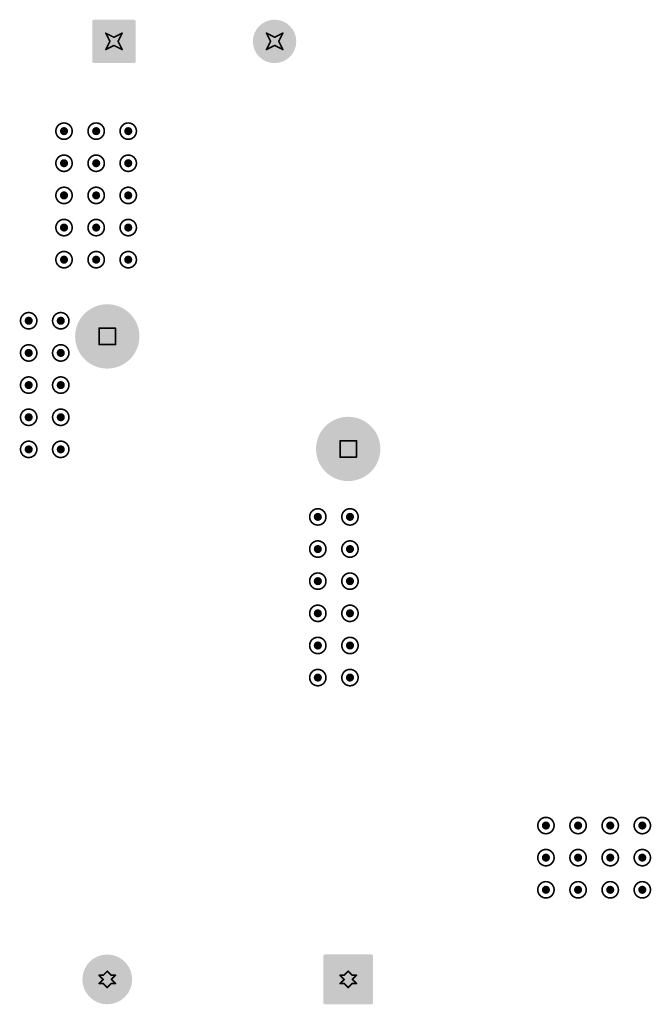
# Model space of a CAD drawing. Header units: inches. Extents: x -11.9 to 0, y -4.1 to 7.1.
# Tile 18 of 54: x -8.4 to -7.6, y 4.8 to 6. Entities that reach past the tile are written whole.
import ezdxf

# ---------------------------------------------------------------- set-up
doc = ezdxf.new("R2010")
doc.units = ezdxf.units.IN
doc.header["$MEASUREMENT"] = 0
for name, color, linetype in [('DrillDrawing', 1, 'Continuous'), ('MultiLayer', 9, 'Continuous'), ('PadHoleLayer', 156, 'Continuous'), ('ViaHoleLayer', 16, 'Continuous')]:
    doc.layers.add(name, color=color, linetype=linetype)

# ---------------------------------------------------------------- blocks, each defined once
blk = doc.blocks.new('FP_G5PZ_1A_E_DC12_PTH_RELAY_23MM8_10MM3_MFG_441')
at = {"layer": 'MultiLayer'}
h = blk.add_hatch(color=9, dxfattribs=at)
edge = h.paths.add_edge_path()
edge.add_arc((0.3937, 0.1476), 0.0394, 0, 360)
h = blk.add_hatch(color=9, dxfattribs=at)
edge = h.paths.add_edge_path()
edge.add_arc((-0.3937, 0.1476), 0.0305, 0, 360)
h = blk.add_hatch(color=9, dxfattribs=at)
edge = h.paths.add_edge_path()
edge.add_arc((0.2559, -0.1476), 0.0394, 0, 360)
h = blk.add_hatch(color=9, dxfattribs=at)
edge = h.paths.add_edge_path()
edge.add_arc((-0.4224, -0.119), 0.00183, 90, 180)
edge.add_line((-0.4242, -0.119), (-0.4242, -0.1763))
edge.add_arc((-0.4224, -0.1763), 0.00183, 180, 270)
edge.add_line((-0.4224, -0.1781), (-0.365, -0.1781))
edge.add_arc((-0.365, -0.1763), 0.00183, 270, 360)
edge.add_line((-0.3632, -0.1763), (-0.3632, -0.119))
edge.add_arc((-0.365, -0.119), 0.00183, 0, 90)
edge.add_line((-0.365, -0.1171), (-0.4224, -0.1171))
at = {"layer": 'PadHoleLayer'}
h = blk.add_hatch(color=156, dxfattribs=at)
edge = h.paths.add_edge_path()
edge.add_arc((0.3937, 0.1476), 0.0256, 0, 360)
h = blk.add_hatch(color=156, dxfattribs=at)
edge = h.paths.add_edge_path()
edge.add_arc((-0.3937, 0.1476), 0.0197, 0, 360)
h = blk.add_hatch(color=156, dxfattribs=at)
edge = h.paths.add_edge_path()
edge.add_arc((-0.3937, -0.1476), 0.0197, 0, 360)
h = blk.add_hatch(color=156, dxfattribs=at)
edge = h.paths.add_edge_path()
edge.add_arc((0.2559, -0.1476), 0.0256, 0, 360)
blk = doc.blocks.new('FP_PTCEL13R600LBE_RADIAL_MFG_515')
at = {"layer": 'MultiLayer'}
h = blk.add_hatch(color=9, dxfattribs=at)
edge = h.paths.add_edge_path()
edge.add_arc((-0.1231, 0.0247), 0.00186, 90, 180)
edge.add_line((-0.125, 0.0247), (-0.125, -0.0247))
edge.add_arc((-0.1231, -0.0247), 0.00186, 180, 270)
edge.add_line((-0.1231, -0.0266), (-0.0737, -0.0266))
edge.add_arc((-0.0737, -0.0247), 0.00186, 270, 360)
edge.add_line((-0.0719, -0.0247), (-0.0719, 0.0247))
edge.add_arc((-0.0737, 0.0247), 0.00186, 0, 90)
edge.add_line((-0.0737, 0.0266), (-0.1231, 0.0266))
h = blk.add_hatch(color=9, dxfattribs=at)
edge = h.paths.add_edge_path()
edge.add_arc((0.0984, 0), 0.0266, 0, 360)
at = {"layer": 'PadHoleLayer'}
h = blk.add_hatch(color=156, dxfattribs=at)
edge = h.paths.add_edge_path()
edge.add_arc((-0.0984, 0), 0.0167, 0, 360)
h = blk.add_hatch(color=156, dxfattribs=at)
edge = h.paths.add_edge_path()
edge.add_arc((0.0984, 0), 0.0167, 0, 360)

msp = doc.modelspace()

# ---------------------------------------------------------------- hatches: boundary and pattern name
at = {"layer": 'ViaHoleLayer'}
h = msp.add_hatch(color=16, dxfattribs=at)
edge = h.paths.add_edge_path()
edge.add_arc((-8.3425, 5.8661), 0.005, 0, 360)
h = msp.add_hatch(color=16, dxfattribs=at)
edge = h.paths.add_edge_path()
edge.add_arc((-8.3031, 5.8661), 0.005, 0, 360)
h = msp.add_hatch(color=16, dxfattribs=at)
edge = h.paths.add_edge_path()
edge.add_arc((-8.2638, 5.8661), 0.005, 0, 360)
h = msp.add_hatch(color=16, dxfattribs=at)
edge = h.paths.add_edge_path()
edge.add_arc((-8.3425, 5.8268), 0.005, 0, 360)
h = msp.add_hatch(color=16, dxfattribs=at)
edge = h.paths.add_edge_path()
edge.add_arc((-8.3031, 5.8268), 0.005, 0, 360)
h = msp.add_hatch(color=16, dxfattribs=at)
edge = h.paths.add_edge_path()
edge.add_arc((-8.2638, 5.8268), 0.005, 0, 360)
h = msp.add_hatch(color=16, dxfattribs=at)
edge = h.paths.add_edge_path()
edge.add_arc((-8.3425, 5.7874), 0.005, 0, 360)
h = msp.add_hatch(color=16, dxfattribs=at)
edge = h.paths.add_edge_path()
edge.add_arc((-8.3031, 5.7874), 0.005, 0, 360)
h = msp.add_hatch(color=16, dxfattribs=at)
edge = h.paths.add_edge_path()
edge.add_arc((-8.2638, 5.7874), 0.005, 0, 360)
h = msp.add_hatch(color=16, dxfattribs=at)
edge = h.paths.add_edge_path()
edge.add_arc((-8.3425, 5.748), 0.005, 0, 360)
h = msp.add_hatch(color=16, dxfattribs=at)
edge = h.paths.add_edge_path()
edge.add_arc((-8.3031, 5.748), 0.005, 0, 360)
h = msp.add_hatch(color=16, dxfattribs=at)
edge = h.paths.add_edge_path()
edge.add_arc((-8.2638, 5.748), 0.005, 0, 360)
h = msp.add_hatch(color=16, dxfattribs=at)
edge = h.paths.add_edge_path()
edge.add_arc((-8.3425, 5.7087), 0.005, 0, 360)
h = msp.add_hatch(color=16, dxfattribs=at)
edge = h.paths.add_edge_path()
edge.add_arc((-8.3031, 5.7087), 0.005, 0, 360)
h = msp.add_hatch(color=16, dxfattribs=at)
edge = h.paths.add_edge_path()
edge.add_arc((-8.2638, 5.7087), 0.005, 0, 360)
h = msp.add_hatch(color=16, dxfattribs=at)
edge = h.paths.add_edge_path()
edge.add_arc((-8.3858, 5.6339), 0.005, 0, 360)
h = msp.add_hatch(color=16, dxfattribs=at)
edge = h.paths.add_edge_path()
edge.add_arc((-8.3465, 5.6339), 0.005, 0, 360)
h = msp.add_hatch(color=16, dxfattribs=at)
edge = h.paths.add_edge_path()
edge.add_arc((-8.3858, 5.5945), 0.005, 0, 360)
h = msp.add_hatch(color=16, dxfattribs=at)
edge = h.paths.add_edge_path()
edge.add_arc((-8.3465, 5.5945), 0.005, 0, 360)
h = msp.add_hatch(color=16, dxfattribs=at)
edge = h.paths.add_edge_path()
edge.add_arc((-8.3858, 5.5551), 0.005, 0, 360)
h = msp.add_hatch(color=16, dxfattribs=at)
edge = h.paths.add_edge_path()
edge.add_arc((-8.3465, 5.5551), 0.005, 0, 360)
h = msp.add_hatch(color=16, dxfattribs=at)
edge = h.paths.add_edge_path()
edge.add_arc((-8.3858, 5.5157), 0.005, 0, 360)
h = msp.add_hatch(color=16, dxfattribs=at)
edge = h.paths.add_edge_path()
edge.add_arc((-8.3465, 5.5157), 0.005, 0, 360)
h = msp.add_hatch(color=16, dxfattribs=at)
edge = h.paths.add_edge_path()
edge.add_arc((-8.3858, 5.4764), 0.005, 0, 360)
h = msp.add_hatch(color=16, dxfattribs=at)
edge = h.paths.add_edge_path()
edge.add_arc((-8.3465, 5.4764), 0.005, 0, 360)
h = msp.add_hatch(color=16, dxfattribs=at)
edge = h.paths.add_edge_path()
edge.add_arc((-8.0315, 5.3937), 0.005, 0, 360)
h = msp.add_hatch(color=16, dxfattribs=at)
edge = h.paths.add_edge_path()
edge.add_arc((-7.9921, 5.3937), 0.005, 0, 360)
h = msp.add_hatch(color=16, dxfattribs=at)
edge = h.paths.add_edge_path()
edge.add_arc((-8.0315, 5.3543), 0.005, 0, 360)
h = msp.add_hatch(color=16, dxfattribs=at)
edge = h.paths.add_edge_path()
edge.add_arc((-7.9921, 5.3543), 0.005, 0, 360)
h = msp.add_hatch(color=16, dxfattribs=at)
edge = h.paths.add_edge_path()
edge.add_arc((-8.0315, 5.315), 0.005, 0, 360)
h = msp.add_hatch(color=16, dxfattribs=at)
edge = h.paths.add_edge_path()
edge.add_arc((-7.9921, 5.315), 0.005, 0, 360)
h = msp.add_hatch(color=16, dxfattribs=at)
edge = h.paths.add_edge_path()
edge.add_arc((-8.0315, 5.2756), 0.005, 0, 360)
h = msp.add_hatch(color=16, dxfattribs=at)
edge = h.paths.add_edge_path()
edge.add_arc((-7.9921, 5.2756), 0.005, 0, 360)
h = msp.add_hatch(color=16, dxfattribs=at)
edge = h.paths.add_edge_path()
edge.add_arc((-8.0315, 5.2362), 0.005, 0, 360)
h = msp.add_hatch(color=16, dxfattribs=at)
edge = h.paths.add_edge_path()
edge.add_arc((-7.9921, 5.2362), 0.005, 0, 360)
h = msp.add_hatch(color=16, dxfattribs=at)
edge = h.paths.add_edge_path()
edge.add_arc((-8.0315, 5.1969), 0.005, 0, 360)
h = msp.add_hatch(color=16, dxfattribs=at)
edge = h.paths.add_edge_path()
edge.add_arc((-7.9921, 5.1969), 0.005, 0, 360)
h = msp.add_hatch(color=16, dxfattribs=at)
edge = h.paths.add_edge_path()
edge.add_arc((-7.752, 5.0157), 0.005, 0, 360)
h = msp.add_hatch(color=16, dxfattribs=at)
edge = h.paths.add_edge_path()
edge.add_arc((-7.7126, 5.0157), 0.005, 0, 360)
h = msp.add_hatch(color=16, dxfattribs=at)
edge = h.paths.add_edge_path()
edge.add_arc((-7.6732, 5.0157), 0.005, 0, 360)
h = msp.add_hatch(color=16, dxfattribs=at)
edge = h.paths.add_edge_path()
edge.add_arc((-7.6339, 5.0157), 0.005, 0, 360)
h = msp.add_hatch(color=16, dxfattribs=at)
edge = h.paths.add_edge_path()
edge.add_arc((-7.752, 4.9764), 0.005, 0, 360)
h = msp.add_hatch(color=16, dxfattribs=at)
edge = h.paths.add_edge_path()
edge.add_arc((-7.7126, 4.9764), 0.005, 0, 360)
h = msp.add_hatch(color=16, dxfattribs=at)
edge = h.paths.add_edge_path()
edge.add_arc((-7.6732, 4.9764), 0.005, 0, 360)
h = msp.add_hatch(color=16, dxfattribs=at)
edge = h.paths.add_edge_path()
edge.add_arc((-7.6339, 4.9764), 0.005, 0, 360)
h = msp.add_hatch(color=16, dxfattribs=at)
edge = h.paths.add_edge_path()
edge.add_arc((-7.752, 4.937), 0.005, 0, 360)
h = msp.add_hatch(color=16, dxfattribs=at)
edge = h.paths.add_edge_path()
edge.add_arc((-7.7126, 4.937), 0.005, 0, 360)
h = msp.add_hatch(color=16, dxfattribs=at)
edge = h.paths.add_edge_path()
edge.add_arc((-7.6732, 4.937), 0.005, 0, 360)
h = msp.add_hatch(color=16, dxfattribs=at)
edge = h.paths.add_edge_path()
edge.add_arc((-7.6339, 4.937), 0.005, 0, 360)

# ---------------------------------------------------------------- linework, layer by layer
at = {"layer": 'DrillDrawing', "const_width": 0.002}
for points in [[(-8.2913, 5.986), (-8.2813, 5.981)], [(-8.2913, 5.986), (-8.2863, 5.976)], [(-8.2813, 5.981), (-8.2713, 5.986)], [(-8.2763, 5.976), (-8.2713, 5.986)], [(-8.0944, 5.986), (-8.0844, 5.981)], [(-8.0944, 5.986), (-8.0894, 5.976)], [(-8.0844, 5.981), (-8.0744, 5.986)], [(-8.0794, 5.976), (-8.0744, 5.986)], [(-8.2913, 5.966), (-8.2863, 5.976)], [(-8.2913, 5.966), (-8.2813, 5.971)], [(-8.2813, 5.971), (-8.2713, 5.966)], [(-8.2763, 5.976), (-8.2713, 5.966)], [(-8.0944, 5.966), (-8.0894, 5.976)], [(-8.0944, 5.966), (-8.0844, 5.971)], [(-8.0844, 5.971), (-8.0744, 5.966)], [(-8.0794, 5.976), (-8.0744, 5.966)], [(-8.2995, 5.6247), (-8.2795, 5.6247)], [(-8.2995, 5.6047), (-8.2995, 5.6247)], [(-8.2795, 5.6047), (-8.2795, 5.6247)], [(-8.2995, 5.6047), (-8.2795, 5.6047)], [(-8.0042, 5.4869), (-7.9842, 5.4869)], [(-8.0042, 5.4669), (-8.0042, 5.4869)], [(-7.9842, 5.4669), (-7.9842, 5.4869)], [(-8.0042, 5.4669), (-7.9842, 5.4669)], [(-8.2945, 4.8323), (-8.2895, 4.8373)], [(-8.2895, 4.8373), (-8.2845, 4.8323)], [(-7.9992, 4.8323), (-7.9942, 4.8373)], [(-7.9942, 4.8373), (-7.9892, 4.8323)], [(-8.2995, 4.8323), (-8.2945, 4.8273)], [(-8.2995, 4.8323), (-8.2945, 4.8323)], [(-8.2995, 4.8223), (-8.2945, 4.8273)], [(-8.2995, 4.8223), (-8.2945, 4.8223)], [(-8.2945, 4.8223), (-8.2895, 4.8173)], [(-8.2895, 4.8173), (-8.2845, 4.8223)], [(-8.2845, 4.8323), (-8.2795, 4.8323)], [(-8.2845, 4.8273), (-8.2795, 4.8323)], [(-8.2845, 4.8273), (-8.2795, 4.8223)], [(-8.2845, 4.8223), (-8.2795, 4.8223)], [(-8.0042, 4.8323), (-7.9992, 4.8273)], [(-8.0042, 4.8323), (-7.9992, 4.8323)], [(-8.0042, 4.8223), (-7.9992, 4.8273)], [(-8.0042, 4.8223), (-7.9992, 4.8223)], [(-7.9992, 4.8223), (-7.9942, 4.8173)], [(-7.9942, 4.8173), (-7.9892, 4.8223)], [(-7.9892, 4.8323), (-7.9842, 4.8323)], [(-7.9892, 4.8273), (-7.9842, 4.8323)], [(-7.9892, 4.8273), (-7.9842, 4.8223)], [(-7.9892, 4.8223), (-7.9842, 4.8223)]]:
    msp.add_lwpolyline(points, dxfattribs=at)
at = {"layer": 'DrillDrawing'}
for points, const_width in [([(-8.2918, 5.986, 1), (-8.2908, 5.986, 1)], 0.001), ([(-8.2918, 5.986, 1), (-8.2908, 5.986, 1)], 0.001), ([(-8.2818, 5.981, 1), (-8.2808, 5.981, 1)], 0.001), ([(-8.2818, 5.981, 1), (-8.2808, 5.981, 1)], 0.001), ([(-8.2718, 5.986, 1), (-8.2708, 5.986, 1)], 0.001), ([(-8.2718, 5.986, 1), (-8.2708, 5.986, 1)], 0.001), ([(-8.0949, 5.986, 1), (-8.0939, 5.986, 1)], 0.001), ([(-8.0949, 5.986, 1), (-8.0939, 5.986, 1)], 0.001), ([(-8.0849, 5.981, 1), (-8.0839, 5.981, 1)], 0.001), ([(-8.0849, 5.981, 1), (-8.0839, 5.981, 1)], 0.001), ([(-8.0749, 5.986, 1), (-8.0739, 5.986, 1)], 0.001), ([(-8.0749, 5.986, 1), (-8.0739, 5.986, 1)], 0.001), ([(-8.2868, 5.976, 1), (-8.2858, 5.976, 1)], 0.001), ([(-8.2868, 5.976, 1), (-8.2858, 5.976, 1)], 0.001), ([(-8.2818, 5.971, 1), (-8.2808, 5.971, 1)], 0.001), ([(-8.2818, 5.971, 1), (-8.2808, 5.971, 1)], 0.001), ([(-8.2768, 5.976, 1), (-8.2758, 5.976, 1)], 0.001), ([(-8.2768, 5.976, 1), (-8.2758, 5.976, 1)], 0.001), ([(-8.0899, 5.976, 1), (-8.0889, 5.976, 1)], 0.001), ([(-8.0899, 5.976, 1), (-8.0889, 5.976, 1)], 0.001), ([(-8.0849, 5.971, 1), (-8.0839, 5.971, 1)], 0.001), ([(-8.0849, 5.971, 1), (-8.0839, 5.971, 1)], 0.001), ([(-8.0799, 5.976, 1), (-8.0789, 5.976, 1)], 0.001), ([(-8.0799, 5.976, 1), (-8.0789, 5.976, 1)], 0.001), ([(-8.2918, 5.966, 1), (-8.2908, 5.966, 1)], 0.001), ([(-8.2918, 5.966, 1), (-8.2908, 5.966, 1)], 0.001), ([(-8.2718, 5.966, 1), (-8.2708, 5.966, 1)], 0.001), ([(-8.2718, 5.966, 1), (-8.2708, 5.966, 1)], 0.001), ([(-8.0949, 5.966, 1), (-8.0939, 5.966, 1)], 0.001), ([(-8.0949, 5.966, 1), (-8.0939, 5.966, 1)], 0.001), ([(-8.0749, 5.966, 1), (-8.0739, 5.966, 1)], 0.001), ([(-8.0749, 5.966, 1), (-8.0739, 5.966, 1)], 0.001), ([(-8.3325, 5.8661, 1), (-8.3525, 5.8661, 1)], 0.002), ([(-8.2931, 5.8661, 1), (-8.3131, 5.8661, 1)], 0.002), ([(-8.2538, 5.8661, 1), (-8.2738, 5.8661, 1)], 0.002), ([(-8.353, 5.8661, 1), (-8.352, 5.8661, 1)], 0.001), ([(-8.333, 5.8661, 1), (-8.332, 5.8661, 1)], 0.001), ([(-8.3136, 5.8661, 1), (-8.3126, 5.8661, 1)], 0.001), ([(-8.2936, 5.8661, 1), (-8.2926, 5.8661, 1)], 0.001), ([(-8.2743, 5.8661, 1), (-8.2733, 5.8661, 1)], 0.001), ([(-8.2543, 5.8661, 1), (-8.2533, 5.8661, 1)], 0.001), ([(-8.3325, 5.8268, 1), (-8.3525, 5.8268, 1)], 0.002), ([(-8.2931, 5.8268, 1), (-8.3131, 5.8268, 1)], 0.002), ([(-8.2538, 5.8268, 1), (-8.2738, 5.8268, 1)], 0.002), ([(-8.353, 5.8268, 1), (-8.352, 5.8268, 1)], 0.001), ([(-8.333, 5.8268, 1), (-8.332, 5.8268, 1)], 0.001), ([(-8.3136, 5.8268, 1), (-8.3126, 5.8268, 1)], 0.001), ([(-8.2936, 5.8268, 1), (-8.2926, 5.8268, 1)], 0.001), ([(-8.2743, 5.8268, 1), (-8.2733, 5.8268, 1)], 0.001), ([(-8.2543, 5.8268, 1), (-8.2533, 5.8268, 1)], 0.001), ([(-8.3325, 5.7874, 1), (-8.3525, 5.7874, 1)], 0.002), ([(-8.353, 5.7874, 1), (-8.352, 5.7874, 1)], 0.001), ([(-8.333, 5.7874, 1), (-8.332, 5.7874, 1)], 0.001), ([(-8.2931, 5.7874, 1), (-8.3131, 5.7874, 1)], 0.002), ([(-8.3136, 5.7874, 1), (-8.3126, 5.7874, 1)], 0.001), ([(-8.2936, 5.7874, 1), (-8.2926, 5.7874, 1)], 0.001), ([(-8.2538, 5.7874, 1), (-8.2738, 5.7874, 1)], 0.002), ([(-8.2743, 5.7874, 1), (-8.2733, 5.7874, 1)], 0.001), ([(-8.2543, 5.7874, 1), (-8.2533, 5.7874, 1)], 0.001), ([(-8.3325, 5.748, 1), (-8.3525, 5.748, 1)], 0.002), ([(-8.2931, 5.748, 1), (-8.3131, 5.748, 1)], 0.002), ([(-8.2538, 5.748, 1), (-8.2738, 5.748, 1)], 0.002), ([(-8.353, 5.748, 1), (-8.352, 5.748, 1)], 0.001), ([(-8.333, 5.748, 1), (-8.332, 5.748, 1)], 0.001), ([(-8.3136, 5.748, 1), (-8.3126, 5.748, 1)], 0.001), ([(-8.2936, 5.748, 1), (-8.2926, 5.748, 1)], 0.001), ([(-8.2743, 5.748, 1), (-8.2733, 5.748, 1)], 0.001), ([(-8.2543, 5.748, 1), (-8.2533, 5.748, 1)], 0.001), ([(-8.3325, 5.7087, 1), (-8.3525, 5.7087, 1)], 0.002), ([(-8.2931, 5.7087, 1), (-8.3131, 5.7087, 1)], 0.002), ([(-8.2538, 5.7087, 1), (-8.2738, 5.7087, 1)], 0.002), ([(-8.353, 5.7087, 1), (-8.352, 5.7087, 1)], 0.001), ([(-8.333, 5.7087, 1), (-8.332, 5.7087, 1)], 0.001), ([(-8.3136, 5.7087, 1), (-8.3126, 5.7087, 1)], 0.001), ([(-8.2936, 5.7087, 1), (-8.2926, 5.7087, 1)], 0.001), ([(-8.2743, 5.7087, 1), (-8.2733, 5.7087, 1)], 0.001), ([(-8.2543, 5.7087, 1), (-8.2533, 5.7087, 1)], 0.001), ([(-8.3758, 5.6339, 1), (-8.3958, 5.6339, 1)], 0.002), ([(-8.3365, 5.6339, 1), (-8.3565, 5.6339, 1)], 0.002), ([(-8.3963, 5.6339, 1), (-8.3953, 5.6339, 1)], 0.001), ([(-8.3763, 5.6339, 1), (-8.3753, 5.6339, 1)], 0.001), ([(-8.357, 5.6339, 1), (-8.356, 5.6339, 1)], 0.001), ([(-8.337, 5.6339, 1), (-8.336, 5.6339, 1)], 0.001), ([(-8.3, 5.6247, 1), (-8.299, 5.6247, 1)], 0.001), ([(-8.3, 5.6247, 1), (-8.299, 5.6247, 1)], 0.001), ([(-8.28, 5.6247, 1), (-8.279, 5.6247, 1)], 0.001), ([(-8.28, 5.6247, 1), (-8.279, 5.6247, 1)], 0.001), ([(-8.3758, 5.5945, 1), (-8.3958, 5.5945, 1)], 0.002), ([(-8.3963, 5.5945, 1), (-8.3953, 5.5945, 1)], 0.001), ([(-8.3763, 5.5945, 1), (-8.3753, 5.5945, 1)], 0.001), ([(-8.3365, 5.5945, 1), (-8.3565, 5.5945, 1)], 0.002), ([(-8.357, 5.5945, 1), (-8.356, 5.5945, 1)], 0.001), ([(-8.337, 5.5945, 1), (-8.336, 5.5945, 1)], 0.001), ([(-8.3, 5.6047, 1), (-8.299, 5.6047, 1)], 0.001), ([(-8.3, 5.6047, 1), (-8.299, 5.6047, 1)], 0.001), ([(-8.28, 5.6047, 1), (-8.279, 5.6047, 1)], 0.001), ([(-8.28, 5.6047, 1), (-8.279, 5.6047, 1)], 0.001), ([(-8.3758, 5.5551, 1), (-8.3958, 5.5551, 1)], 0.002), ([(-8.3365, 5.5551, 1), (-8.3565, 5.5551, 1)], 0.002), ([(-8.3963, 5.5551, 1), (-8.3953, 5.5551, 1)], 0.001), ([(-8.3763, 5.5551, 1), (-8.3753, 5.5551, 1)], 0.001), ([(-8.357, 5.5551, 1), (-8.356, 5.5551, 1)], 0.001), ([(-8.337, 5.5551, 1), (-8.336, 5.5551, 1)], 0.001), ([(-8.3758, 5.5157, 1), (-8.3958, 5.5157, 1)], 0.002), ([(-8.3365, 5.5157, 1), (-8.3565, 5.5157, 1)], 0.002), ([(-8.3963, 5.5157, 1), (-8.3953, 5.5157, 1)], 0.001), ([(-8.3763, 5.5157, 1), (-8.3753, 5.5157, 1)], 0.001), ([(-8.357, 5.5157, 1), (-8.356, 5.5157, 1)], 0.001), ([(-8.337, 5.5157, 1), (-8.336, 5.5157, 1)], 0.001), ([(-8.3758, 5.4764, 1), (-8.3958, 5.4764, 1)], 0.002), ([(-8.3365, 5.4764, 1), (-8.3565, 5.4764, 1)], 0.002), ([(-8.0047, 5.4869, 1), (-8.0037, 5.4869, 1)], 0.001), ([(-8.0047, 5.4869, 1), (-8.0037, 5.4869, 1)], 0.001), ([(-7.9847, 5.4869, 1), (-7.9837, 5.4869, 1)], 0.001), ([(-7.9847, 5.4869, 1), (-7.9837, 5.4869, 1)], 0.001), ([(-8.3963, 5.4764, 1), (-8.3953, 5.4764, 1)], 0.001), ([(-8.3763, 5.4764, 1), (-8.3753, 5.4764, 1)], 0.001), ([(-8.357, 5.4764, 1), (-8.356, 5.4764, 1)], 0.001), ([(-8.337, 5.4764, 1), (-8.336, 5.4764, 1)], 0.001), ([(-8.0047, 5.4669, 1), (-8.0037, 5.4669, 1)], 0.001), ([(-8.0047, 5.4669, 1), (-8.0037, 5.4669, 1)], 0.001), ([(-7.9847, 5.4669, 1), (-7.9837, 5.4669, 1)], 0.001), ([(-7.9847, 5.4669, 1), (-7.9837, 5.4669, 1)], 0.001), ([(-8.0215, 5.3937, 1), (-8.0415, 5.3937, 1)], 0.002), ([(-7.9821, 5.3937, 1), (-8.0021, 5.3937, 1)], 0.002), ([(-8.042, 5.3937, 1), (-8.041, 5.3937, 1)], 0.001), ([(-8.022, 5.3937, 1), (-8.021, 5.3937, 1)], 0.001), ([(-8.0026, 5.3937, 1), (-8.0016, 5.3937, 1)], 0.001), ([(-7.9826, 5.3937, 1), (-7.9816, 5.3937, 1)], 0.001), ([(-8.0215, 5.3543, 1), (-8.0415, 5.3543, 1)], 0.002), ([(-8.042, 5.3543, 1), (-8.041, 5.3543, 1)], 0.001), ([(-8.022, 5.3543, 1), (-8.021, 5.3543, 1)], 0.001), ([(-7.9821, 5.3543, 1), (-8.0021, 5.3543, 1)], 0.002), ([(-8.0026, 5.3543, 1), (-8.0016, 5.3543, 1)], 0.001), ([(-7.9826, 5.3543, 1), (-7.9816, 5.3543, 1)], 0.001), ([(-8.0215, 5.315, 1), (-8.0415, 5.315, 1)], 0.002), ([(-7.9821, 5.315, 1), (-8.0021, 5.315, 1)], 0.002), ([(-8.042, 5.315, 1), (-8.041, 5.315, 1)], 0.001), ([(-8.022, 5.315, 1), (-8.021, 5.315, 1)], 0.001), ([(-8.0026, 5.315, 1), (-8.0016, 5.315, 1)], 0.001), ([(-7.9826, 5.315, 1), (-7.9816, 5.315, 1)], 0.001), ([(-8.0215, 5.2756, 1), (-8.0415, 5.2756, 1)], 0.002), ([(-7.9821, 5.2756, 1), (-8.0021, 5.2756, 1)], 0.002), ([(-8.042, 5.2756, 1), (-8.041, 5.2756, 1)], 0.001), ([(-8.022, 5.2756, 1), (-8.021, 5.2756, 1)], 0.001), ([(-8.0026, 5.2756, 1), (-8.0016, 5.2756, 1)], 0.001), ([(-7.9826, 5.2756, 1), (-7.9816, 5.2756, 1)], 0.001), ([(-8.0215, 5.2362, 1), (-8.0415, 5.2362, 1)], 0.002), ([(-7.9821, 5.2362, 1), (-8.0021, 5.2362, 1)], 0.002), ([(-8.042, 5.2362, 1), (-8.041, 5.2362, 1)], 0.001), ([(-8.022, 5.2362, 1), (-8.021, 5.2362, 1)], 0.001), ([(-8.0026, 5.2362, 1), (-8.0016, 5.2362, 1)], 0.001), ([(-7.9826, 5.2362, 1), (-7.9816, 5.2362, 1)], 0.001), ([(-8.0215, 5.1969, 1), (-8.0415, 5.1969, 1)], 0.002), ([(-8.042, 5.1969, 1), (-8.041, 5.1969, 1)], 0.001), ([(-8.022, 5.1969, 1), (-8.021, 5.1969, 1)], 0.001), ([(-7.9821, 5.1969, 1), (-8.0021, 5.1969, 1)], 0.002), ([(-8.0026, 5.1969, 1), (-8.0016, 5.1969, 1)], 0.001), ([(-7.9826, 5.1969, 1), (-7.9816, 5.1969, 1)], 0.001), ([(-7.742, 5.0157, 1), (-7.762, 5.0157, 1)], 0.002), ([(-7.7625, 5.0157, 1), (-7.7615, 5.0157, 1)], 0.001), ([(-7.7425, 5.0157, 1), (-7.7415, 5.0157, 1)], 0.001), ([(-7.7026, 5.0157, 1), (-7.7226, 5.0157, 1)], 0.002), ([(-7.7231, 5.0157, 1), (-7.7221, 5.0157, 1)], 0.001), ([(-7.7031, 5.0157, 1), (-7.7021, 5.0157, 1)], 0.001), ([(-7.6632, 5.0157, 1), (-7.6832, 5.0157, 1)], 0.002), ([(-7.6837, 5.0157, 1), (-7.6827, 5.0157, 1)], 0.001), ([(-7.6637, 5.0157, 1), (-7.6627, 5.0157, 1)], 0.001), ([(-7.6239, 5.0157, 1), (-7.6439, 5.0157, 1)], 0.002), ([(-7.6444, 5.0157, 1), (-7.6434, 5.0157, 1)], 0.001), ([(-7.6244, 5.0157, 1), (-7.6234, 5.0157, 1)], 0.001), ([(-7.742, 4.9764, 1), (-7.762, 4.9764, 1)], 0.002), ([(-7.7026, 4.9764, 1), (-7.7226, 4.9764, 1)], 0.002), ([(-7.6632, 4.9764, 1), (-7.6832, 4.9764, 1)], 0.002), ([(-7.6239, 4.9764, 1), (-7.6439, 4.9764, 1)], 0.002), ([(-7.7625, 4.9764, 1), (-7.7615, 4.9764, 1)], 0.001), ([(-7.7425, 4.9764, 1), (-7.7415, 4.9764, 1)], 0.001), ([(-7.7231, 4.9764, 1), (-7.7221, 4.9764, 1)], 0.001), ([(-7.7031, 4.9764, 1), (-7.7021, 4.9764, 1)], 0.001), ([(-7.6837, 4.9764, 1), (-7.6827, 4.9764, 1)], 0.001), ([(-7.6637, 4.9764, 1), (-7.6627, 4.9764, 1)], 0.001), ([(-7.6444, 4.9764, 1), (-7.6434, 4.9764, 1)], 0.001), ([(-7.6244, 4.9764, 1), (-7.6234, 4.9764, 1)], 0.001), ([(-7.742, 4.937, 1), (-7.762, 4.937, 1)], 0.002), ([(-7.7026, 4.937, 1), (-7.7226, 4.937, 1)], 0.002), ([(-7.6632, 4.937, 1), (-7.6832, 4.937, 1)], 0.002), ([(-7.6239, 4.937, 1), (-7.6439, 4.937, 1)], 0.002), ([(-7.7625, 4.937, 1), (-7.7615, 4.937, 1)], 0.001), ([(-7.7425, 4.937, 1), (-7.7415, 4.937, 1)], 0.001), ([(-7.7231, 4.937, 1), (-7.7221, 4.937, 1)], 0.001), ([(-7.7031, 4.937, 1), (-7.7021, 4.937, 1)], 0.001), ([(-7.6837, 4.937, 1), (-7.6827, 4.937, 1)], 0.001), ([(-7.6637, 4.937, 1), (-7.6627, 4.937, 1)], 0.001), ([(-7.6444, 4.937, 1), (-7.6434, 4.937, 1)], 0.001), ([(-7.6244, 4.937, 1), (-7.6234, 4.937, 1)], 0.001), ([(-8.29, 4.8373, 1), (-8.289, 4.8373, 1)], 0.001), ([(-8.29, 4.8373, 1), (-8.289, 4.8373, 1)], 0.001), ([(-7.9947, 4.8373, 1), (-7.9937, 4.8373, 1)], 0.001), ([(-7.9947, 4.8373, 1), (-7.9937, 4.8373, 1)], 0.001), ([(-8.3, 4.8323, 1), (-8.299, 4.8323, 1)], 0.001), ([(-8.3, 4.8323, 1), (-8.299, 4.8323, 1)], 0.001), ([(-8.3, 4.8223, 1), (-8.299, 4.8223, 1)], 0.001), ([(-8.3, 4.8223, 1), (-8.299, 4.8223, 1)], 0.001), ([(-8.295, 4.8323, 1), (-8.294, 4.8323, 1)], 0.001), ([(-8.295, 4.8323, 1), (-8.294, 4.8323, 1)], 0.001), ([(-8.295, 4.8273, 1), (-8.294, 4.8273, 1)], 0.001), ([(-8.295, 4.8273, 1), (-8.294, 4.8273, 1)], 0.001), ([(-8.295, 4.8223, 1), (-8.294, 4.8223, 1)], 0.001), ([(-8.295, 4.8223, 1), (-8.294, 4.8223, 1)], 0.001), ([(-8.285, 4.8323, 1), (-8.284, 4.8323, 1)], 0.001), ([(-8.285, 4.8323, 1), (-8.284, 4.8323, 1)], 0.001), ([(-8.285, 4.8273, 1), (-8.284, 4.8273, 1)], 0.001), ([(-8.285, 4.8273, 1), (-8.284, 4.8273, 1)], 0.001), ([(-8.285, 4.8223, 1), (-8.284, 4.8223, 1)], 0.001), ([(-8.285, 4.8223, 1), (-8.284, 4.8223, 1)], 0.001), ([(-8.28, 4.8323, 1), (-8.279, 4.8323, 1)], 0.001), ([(-8.28, 4.8323, 1), (-8.279, 4.8323, 1)], 0.001), ([(-8.28, 4.8223, 1), (-8.279, 4.8223, 1)], 0.001), ([(-8.28, 4.8223, 1), (-8.279, 4.8223, 1)], 0.001), ([(-8.0047, 4.8323, 1), (-8.0037, 4.8323, 1)], 0.001), ([(-8.0047, 4.8323, 1), (-8.0037, 4.8323, 1)], 0.001), ([(-8.0047, 4.8223, 1), (-8.0037, 4.8223, 1)], 0.001), ([(-8.0047, 4.8223, 1), (-8.0037, 4.8223, 1)], 0.001), ([(-7.9997, 4.8323, 1), (-7.9987, 4.8323, 1)], 0.001), ([(-7.9997, 4.8323, 1), (-7.9987, 4.8323, 1)], 0.001), ([(-7.9997, 4.8273, 1), (-7.9987, 4.8273, 1)], 0.001), ([(-7.9997, 4.8273, 1), (-7.9987, 4.8273, 1)], 0.001), ([(-7.9997, 4.8223, 1), (-7.9987, 4.8223, 1)], 0.001), ([(-7.9997, 4.8223, 1), (-7.9987, 4.8223, 1)], 0.001), ([(-7.9897, 4.8323, 1), (-7.9887, 4.8323, 1)], 0.001), ([(-7.9897, 4.8323, 1), (-7.9887, 4.8323, 1)], 0.001), ([(-7.9897, 4.8273, 1), (-7.9887, 4.8273, 1)], 0.001), ([(-7.9897, 4.8273, 1), (-7.9887, 4.8273, 1)], 0.001), ([(-7.9897, 4.8223, 1), (-7.9887, 4.8223, 1)], 0.001), ([(-7.9897, 4.8223, 1), (-7.9887, 4.8223, 1)], 0.001), ([(-7.9847, 4.8323, 1), (-7.9837, 4.8323, 1)], 0.001), ([(-7.9847, 4.8323, 1), (-7.9837, 4.8323, 1)], 0.001), ([(-7.9847, 4.8223, 1), (-7.9837, 4.8223, 1)], 0.001), ([(-7.9847, 4.8223, 1), (-7.9837, 4.8223, 1)], 0.001), ([(-8.29, 4.8173, 1), (-8.289, 4.8173, 1)], 0.001), ([(-8.29, 4.8173, 1), (-8.289, 4.8173, 1)], 0.001), ([(-7.9947, 4.8173, 1), (-7.9937, 4.8173, 1)], 0.001), ([(-7.9947, 4.8173, 1), (-7.9937, 4.8173, 1)], 0.001)]:
    msp.add_lwpolyline(points, format="xyb", close=True, dxfattribs=dict(at, const_width=const_width))

# ---------------------------------------------------------------- block references
msp.add_blockref('FP_PTCEL13R600LBE_RADIAL_MFG_515', (-8.1829, 5.976))
at = {"rotation": 90}
msp.add_blockref('FP_G5PZ_1A_E_DC12_PTH_RELAY_23MM8_10MM3_MFG_441', (-8.1419, 5.221), dxfattribs=at)

doc.saveas('drawing.dxf')
